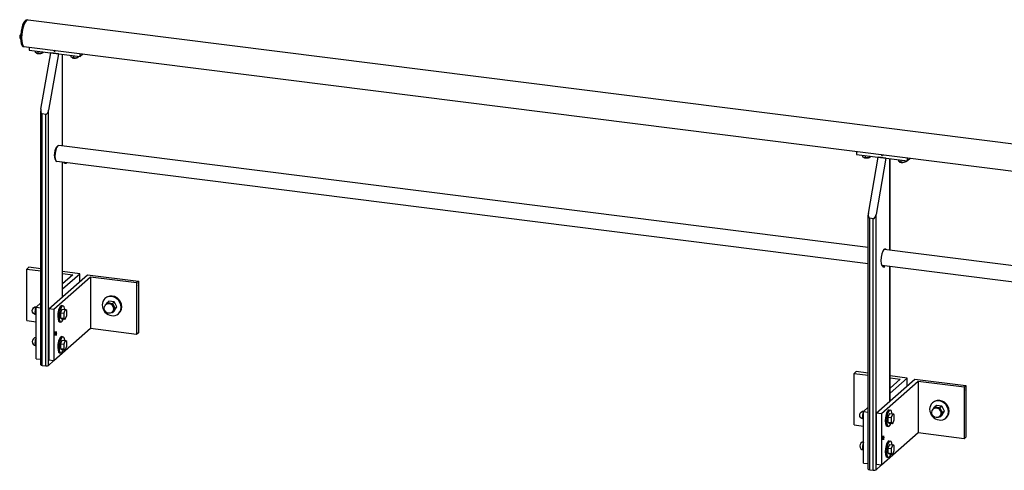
# Model space of a CAD drawing. Header units: millimetres. Extents: x 4464 to 5058, y 2900 to 3320.
# Tile 89 of 110: x 4833 to 4878, y 3246 to 3267. Entities that reach past the tile are written whole.
import ezdxf

# ---------------------------------------------------------------- set-up
doc = ezdxf.new("R2010")
doc.units = ezdxf.units.MM
doc.linetypes.add('STRICHPUNKT2', pattern=[18.5, 10, -4, 0.5, -4])
doc.layers.get('0').update_dxf_attribs({"linetype": 'CONTINUOUS'})
doc.layers.add('LE_ALL', color=7, linetype='CONTINUOUS', lineweight=50)
doc.layers.add('LE_GREEN', color=3, linetype='CONTINUOUS')
doc.layers.add('LE_RED', color=1, linetype='CONTINUOUS')

# ---------------------------------------------------------------- blocks, each defined once
blk = doc.blocks.new('BALUSTER PROFIEL 80X15 R4_01265', base_point=(4872.636, 3256.093))
for p, q in [((4871.873, 3257.714), (4872.324, 3260.297)), ((4872.674, 3260.252), (4872.224, 3257.669)), ((4872.674, 3260.252), (4872.324, 3260.297)), ((4872.86, 3256.04), (4872.86, 3260.229)), ((4872.866, 3256.039), (4872.866, 3260.228)), ((4871.866, 3246.028), (4871.866, 3257.641)), ((4872.095, 3257.479), (4871.931, 3257.499)), ((4871.931, 3245.997), (4871.931, 3257.499)), ((4872.095, 3245.976), (4872.095, 3257.479)), ((4872.224, 3245.996), (4872.224, 3257.669)), ((4872.86, 3249.138), (4872.86, 3255.284)), ((4872.866, 3249.144), (4872.866, 3255.283)), ((4872.224, 3245.996), (4872.455, 3246.199)), ((4871.931, 3245.997), (4872.095, 3245.976))]:
    blk.add_line(p, q)
for centre, major_axis, ratio, start_param, end_param in [((4871.966, 3257.702), (-0.038, -0.202), 0.457637, 4.739885, 5.101252), ((4871.966, 3257.702), (-0.038, -0.202), 0.457637, 5.101252, 6.310682), ((4872.13, 3257.681), (-0.038, -0.202), 0.457637, 0.027496, 1.598293), ((4872.586, 3255.696), (-0.05, -0.397), 0.333333, 3.141593, 6.283185), ((4872.586, 3255.696), (-0.05, -0.397), 0.333333, 2.786172, 3.141593), ((4872.586, 3255.696), (-0.05, -0.397), 0.333333, 0, 0.355421), ((4871.966, 3246.028), (0.1, 0), 0.333333, 3.141593, 4.351022), ((4872.13, 3246.007), (0.1, 0), 0.333333, 4.351022, 5.921818)]:
    blk.add_ellipse(centre, major_axis=major_axis, ratio=ratio, start_param=start_param, end_param=end_param)
blk = doc.blocks.new('_01267', base_point=(4872.586, 3255.318))
at = {"layer": 'LE_ALL', "color": 1, "linetype": 'STRICHPUNKT2'}
blk.add_line((4872.586, 3255.318), (4872.586, 3255.248), dxfattribs=at)
blk = doc.blocks.new('_01266')
blk.add_blockref('_01267', (4872.586, 3255.318))
blk = doc.blocks.new('BALUSTER PROFIEL 80X15 R4_01264')
for name, p in [('BALUSTER PROFIEL 80X15 R4_01265', (4872.636, 3256.093)), ('_01266', (0, 0))]:
    blk.add_blockref(name, p)
blk = doc.blocks.new('Hoeklijn 200x100x10_01270', base_point=(4872.866, 3249.497))
for p, q in [((4871.311, 3250.482), (4871.222, 3250.404)), ((4871.222, 3250.404), (4871.866, 3250.323)), ((4871.222, 3248.047), (4871.222, 3250.404)), ((4871.866, 3250.412), (4871.311, 3250.482)), ((4873.649, 3250.188), (4872.866, 3250.286)), ((4872.866, 3250.197), (4873.327, 3250.139)), ((4872.866, 3249.497), (4873.649, 3250.188)), ((4873.327, 3250.139), (4872.866, 3249.733)), ((4873.649, 3249.834), (4873.649, 3250.188)), ((4871.866, 3248.851), (4871.648, 3248.658)), ((4871.648, 3248.658), (4871.866, 3248.63)), ((4871.648, 3246.301), (4871.648, 3248.658)), ((4871.222, 3248.047), (4871.648, 3247.994)), ((4871.648, 3246.301), (4871.866, 3246.273))]:
    blk.add_line(p, q)
blk = doc.blocks.new('Hoeklijn 200x100x10_01269')
blk.add_blockref('Hoeklijn 200x100x10_01270', (4872.866, 3249.497))
blk = doc.blocks.new('Hoeklijn 200x100x10_01272', base_point=(4872.547, 3247.392))
for p, q in [((4872.232, 3248.584), (4874, 3250.143)), ((4874.146, 3250.036), (4872.466, 3248.555)), ((4874, 3250.143), (4876.339, 3249.849)), ((4874.146, 3250.036), (4874.146, 3247.679)), ((4876.25, 3249.771), (4874.146, 3250.036)), ((4876.339, 3249.849), (4876.25, 3249.771)), ((4876.25, 3249.771), (4876.25, 3247.414)), ((4872.466, 3248.555), (4872.466, 3246.198)), ((4874.146, 3247.679), (4872.466, 3246.198)), ((4876.25, 3247.414), (4874.146, 3247.679)), ((4872.466, 3246.198), (4872.232, 3246.227))]:
    blk.add_line(p, q)
for points in [[(4876.339, 3249.849), (4876.339, 3247.492), (4876.25, 3247.414)], [(4872.466, 3248.555), (4872.232, 3248.584), (4872.232, 3246.227)]]:
    blk.add_lwpolyline(points)
for start_param, end_param in [(3.141593, 6.283185), (0, 3.141593)]:
    blk.add_ellipse((4872.555, 3247.454), major_axis=(-0.0078, -0.062), ratio=0.333333, start_param=start_param, end_param=end_param)
blk = doc.blocks.new('_01274', base_point=(4872.534, 3247.457))
at = {"layer": 'LE_ALL', "color": 1, "linetype": 'STRICHPUNKT2'}
for p, q in [((4872.555, 3247.454), (4872.555, 3247.543)), ((4872.555, 3247.454), (4872.522, 3247.425)), ((4872.534, 3247.457), (4872.584, 3247.451)), ((4872.555, 3247.454), (4872.588, 3247.484)), ((4872.555, 3247.454), (4872.555, 3247.366))]:
    blk.add_line(p, q, dxfattribs=at)
blk = doc.blocks.new('_01273')
blk.add_blockref('_01274', (4872.534, 3247.457))
blk = doc.blocks.new('Hoeklijn 200x100x10_01271')
for name, p in [('Hoeklijn 200x100x10_01272', (4872.547, 3247.392)), ('_01273', (0, 0))]:
    blk.add_blockref(name, p)
blk = doc.blocks.new('153.1.100 100 x 5 50 x 47 PM6_01276', base_point=(4873.668, 3260.127))
for p, q in [((4872.456, 3260.396), (4872.542, 3260.385)), ((4873.668, 3260.127), (4873.668, 3260.243)), ((4873.783, 3260.228), (4873.668, 3260.127))]:
    blk.add_line(p, q)
blk.add_lwpolyline([(4871.33, 3260.537), (4871.33, 3260.422), (4873.668, 3260.127)])
blk = doc.blocks.new('_01278', base_point=(4872.497, 3260.39))
at = {"layer": 'LE_ALL', "color": 1, "linetype": 'STRICHPUNKT2'}
blk.add_line((4872.497, 3260.39), (4872.469, 3260.366), dxfattribs=at)
blk = doc.blocks.new('_01277')
blk.add_blockref('_01278', (4872.497, 3260.39))
blk = doc.blocks.new('153.1.100 100 x 5 50 x 47 PM6_01275')
for name, p in [('153.1.100 100 x 5 50 x 47 PM6_01276', (4873.668, 3260.127)), ('_01277', (0, 0))]:
    blk.add_blockref(name, p)
blk = doc.blocks.new('Carrosseriering (ISO 7093)-M10_01282', base_point=(4872.881, 3248.721))
for p, q in [((4872.823, 3248.728), (4872.881, 3248.721)), ((4872.729, 3247.984), (4872.787, 3247.977))]:
    blk.add_line(p, q)
at = {"layer": 'LE_GREEN'}
for centre, start_param, end_param in [((4872.776, 3248.356), 3.141593, 6.283185), ((4872.834, 3248.349), 3.141593, 6.283185), ((4872.834, 3248.349), 2.184704, 3.141593), ((4872.834, 3248.349), 0, 0.956889)]:
    blk.add_ellipse(centre, major_axis=(-0.047, -0.372), ratio=0.333333, start_param=start_param, end_param=end_param, dxfattribs=at)
blk = doc.blocks.new('Carrosseriering (ISO 7093)-M10_01281')
blk.add_blockref('Carrosseriering (ISO 7093)-M10_01282', (4872.881, 3248.721))
blk = doc.blocks.new('Hoge dopmoer (DIN 1587)-M10_01284', base_point=(4871.641, 3248.31))
blk.add_lwpolyline([(4871.641, 3248.31, -0.939221), (4871.665, 3248.684, -0.015668), (4871.677, 3248.683)], format="xyb")
blk.add_ellipse((4871.665, 3248.496), major_axis=(-0.023, -0.186), ratio=0.333333, start_param=3.762957, end_param=6.283185)
blk = doc.blocks.new('Hoge dopmoer (DIN 1587)-M10_01283')
blk.add_blockref('Hoge dopmoer (DIN 1587)-M10_01284', (4871.641, 3248.31))
blk = doc.blocks.new('Zeskant tapbout-M10x50 (DIN 933)_01286', base_point=(4872.763, 3248.395))
for p, q in [((4872.834, 3248.567), (4872.984, 3248.548)), ((4872.984, 3248.548), (4872.913, 3248.377)), ((4872.763, 3248.395), (4872.913, 3248.377)), ((4872.763, 3248.178), (4872.834, 3248.131)), ((4872.834, 3248.131), (4872.984, 3248.112))]:
    blk.add_line(p, q)
for points in [[(4872.834, 3248.567), (4872.763, 3248.395), (4872.763, 3248.178), (4872.913, 3248.159)], [(4872.984, 3248.112), (4873.054, 3248.284), (4873.054, 3248.501), (4872.984, 3248.548)], [(4872.913, 3248.377), (4872.913, 3248.159), (4872.984, 3248.112)]]:
    blk.add_lwpolyline(points)
blk = doc.blocks.new('Zeskant tapbout-M10x50 (DIN 933)_01285')
blk.add_blockref('Zeskant tapbout-M10x50 (DIN 933)_01286', (4872.763, 3248.395))
blk = doc.blocks.new('Montage hoeklijn aan baluster_01280')
for name in ['Hoge dopmoer (DIN 1587)-M10_01283', 'Carrosseriering (ISO 7093)-M10_01281', 'Zeskant tapbout-M10x50 (DIN 933)_01285']:
    blk.add_blockref(name, (0, 0))
blk = doc.blocks.new('Carrosseriering (ISO 7093)-M10_01289', base_point=(4872.881, 3247.307))
for p, q in [((4872.823, 3247.314), (4872.881, 3247.307)), ((4872.729, 3246.57), (4872.787, 3246.563))]:
    blk.add_line(p, q)
at = {"layer": 'LE_GREEN'}
for centre, start_param, end_param in [((4872.776, 3246.942), 3.141593, 6.283185), ((4872.834, 3246.935), 3.141593, 6.283185), ((4872.834, 3246.935), 2.184704, 3.141593), ((4872.834, 3246.935), 0, 0.956889)]:
    blk.add_ellipse(centre, major_axis=(-0.047, -0.372), ratio=0.333333, start_param=start_param, end_param=end_param, dxfattribs=at)
blk = doc.blocks.new('Carrosseriering (ISO 7093)-M10_01288')
blk.add_blockref('Carrosseriering (ISO 7093)-M10_01289', (4872.881, 3247.307))
blk = doc.blocks.new('Hoge dopmoer (DIN 1587)-M10_01291', base_point=(4871.641, 3246.896))
blk.add_arc((4871.665, 3247.082), 0.188, 95.2148, -97.1808)
blk.add_ellipse((4871.665, 3247.082), major_axis=(-0.023, -0.186), ratio=0.333333, start_param=3.762957, end_param=6.283185)
blk = doc.blocks.new('Hoge dopmoer (DIN 1587)-M10_01290')
blk.add_blockref('Hoge dopmoer (DIN 1587)-M10_01291', (4871.641, 3246.896))
blk = doc.blocks.new('Zeskant tapbout-M10x50 (DIN 933)_01293', base_point=(4872.763, 3246.981))
for p, q in [((4872.834, 3247.152), (4872.984, 3247.134)), ((4872.984, 3247.134), (4872.913, 3246.962)), ((4872.763, 3246.981), (4872.913, 3246.962)), ((4872.763, 3246.764), (4872.834, 3246.717)), ((4872.834, 3246.717), (4872.984, 3246.698))]:
    blk.add_line(p, q)
for points in [[(4872.834, 3247.152), (4872.763, 3246.981), (4872.763, 3246.764), (4872.913, 3246.745)], [(4872.984, 3246.698), (4873.054, 3246.869), (4873.054, 3247.087), (4872.984, 3247.134)], [(4872.913, 3246.962), (4872.913, 3246.745), (4872.984, 3246.698)]]:
    blk.add_lwpolyline(points)
blk = doc.blocks.new('Zeskant tapbout-M10x50 (DIN 933)_01292')
blk.add_blockref('Zeskant tapbout-M10x50 (DIN 933)_01293', (4872.763, 3246.981))
blk = doc.blocks.new('Montage hoeklijn aan baluster_01287')
for name in ['Hoge dopmoer (DIN 1587)-M10_01290', 'Carrosseriering (ISO 7093)-M10_01288', 'Zeskant tapbout-M10x50 (DIN 933)_01292']:
    blk.add_blockref(name, (0, 0))
blk = doc.blocks.new('Carrosseriering M12 (ISO 7093 _ DIN 9021)_01297', base_point=(4875.445, 3248.385))
for p, q in [((4874.804, 3249.053), (4874.834, 3249.079)), ((4875.416, 3248.36), (4875.445, 3248.385))]:
    blk.add_line(p, q)
for centre, start_param, end_param in [((4875.11, 3248.707), 3.141593, 6.283185), ((4875.11, 3248.707), 6.283185, 9.424778), ((4875.14, 3248.732), 6.283185, 9.424778)]:
    blk.add_ellipse(centre, major_axis=(0.306, -0.347), ratio=0.881917, start_param=start_param, end_param=end_param)
blk = doc.blocks.new('Carrosseriering M12 (ISO 7093 _ DIN 9021)_01296')
blk.add_blockref('Carrosseriering M12 (ISO 7093 _ DIN 9021)_01297', (4875.445, 3248.385))
blk = doc.blocks.new('Hoge dopmoer (DIN 1587)-M12_01299', base_point=(4875.144, 3248.436))
for p, q in [((4874.854, 3248.78), (4874.904, 3248.859)), ((4874.986, 3248.931), (4874.904, 3248.859)), ((4874.904, 3248.859), (4875.022, 3248.841)), ((4875.11, 3248.919), (4874.986, 3248.931)), ((4875.229, 3248.9), (4875.11, 3248.919)), ((4874.873, 3248.797), (4874.847, 3248.774)), ((4875.022, 3248.841), (4875.147, 3248.828)), ((4875.147, 3248.404), (4875.103, 3248.408)), ((4875.204, 3248.5), (4875.147, 3248.404)), ((4875.229, 3248.476), (4875.147, 3248.404)), ((4875.268, 3248.601), (4875.204, 3248.5)), ((4875.229, 3248.476), (4875.293, 3248.577)), ((4875.35, 3248.673), (4875.268, 3248.601)), ((4875.293, 3248.577), (4875.35, 3248.673))]:
    blk.add_line(p, q)
blk.add_lwpolyline([(4875.35, 3248.673), (4875.293, 3248.79), (4875.229, 3248.9), (4875.147, 3248.828), (4875.204, 3248.712), (4875.268, 3248.601)])
blk.add_lwpolyline([(4875.171, 3248.46), (4875.144, 3248.436, -1), (4874.847, 3248.774)], format="xyb")
for centre, start_param, end_param in [((4874.995, 3248.605), 6.283185, 9.424778), ((4875.022, 3248.629), 2.356194, 3.141593), ((4875.022, 3248.629), 1.308997, 2.356194), ((4875.022, 3248.629), 6.283185, 6.544985), ((4875.022, 3248.629), 0.261799, 1.308997)]:
    blk.add_ellipse(centre, major_axis=(0.149, -0.169), ratio=0.881917, start_param=start_param, end_param=end_param)
blk = doc.blocks.new('Hoge dopmoer (DIN 1587)-M12_01298')
blk.add_blockref('Hoge dopmoer (DIN 1587)-M12_01299', (4875.144, 3248.436))
blk = doc.blocks.new('Draadstang-M12x140_01301', base_point=(4876.339, 3249.628))
blk.add_ellipse((4876.233, 3249.697), major_axis=(0.0843, -0.0956), ratio=0.881917, start_param=0.306148, end_param=1.264648)
blk = doc.blocks.new('Draadstang-M12x140_01300')
blk.add_blockref('Draadstang-M12x140_01301', (4876.339, 3249.628))
blk = doc.blocks.new('Montage baluster_01294')
for name in ['Draadstang-M12x140_01300', 'Carrosseriering M12 (ISO 7093 _ DIN 9021)_01296', 'Hoge dopmoer (DIN 1587)-M12_01298']:
    blk.add_blockref(name, (0, 0))
blk = doc.blocks.new('Zeskant tapbout-M8x16 (DIN 933)_01311', base_point=(4871.976, 3260.336))
for p, q in [((4871.606, 3260.387), (4871.606, 3260.316)), ((4871.662, 3260.279), (4871.606, 3260.316)), ((4871.725, 3260.268), (4871.665, 3260.278)), ((4871.725, 3260.372), (4871.725, 3260.268)), ((4871.817, 3260.259), (4871.725, 3260.268)), ((4871.91, 3260.349), (4871.91, 3260.278))]:
    blk.add_line(p, q)
blk.add_lwpolyline([(4871.976, 3260.336), (4871.943, 3260.293), (4871.925, 3260.282), (4871.91, 3260.278), (4871.817, 3260.259)])
for start_param, end_param in [(3.827423, 4.874621), (4.874621, 5.624127)]:
    blk.add_ellipse((4871.791, 3260.312), major_axis=(0.163, 0), ratio=0.333333, start_param=start_param, end_param=end_param)
blk = doc.blocks.new('Zeskant tapbout-M8x16 (DIN 933)_01310')
blk.add_blockref('Zeskant tapbout-M8x16 (DIN 933)_01311', (4871.976, 3260.336))
blk = doc.blocks.new('Montage handregel_01309')
blk.add_blockref('Zeskant tapbout-M8x16 (DIN 933)_01310', (0, 0))
blk = doc.blocks.new('Zeskant tapbout-M8x16 (DIN 933)_01314', base_point=(4873.613, 3260.13))
for p, q in [((4873.243, 3260.181), (4873.243, 3260.11)), ((4873.362, 3260.166), (4873.362, 3260.061)), ((4873.547, 3260.143), (4873.547, 3260.072)), ((4873.299, 3260.073), (4873.243, 3260.11)), ((4873.362, 3260.061), (4873.302, 3260.072)), ((4873.454, 3260.053), (4873.362, 3260.061))]:
    blk.add_line(p, q)
blk.add_lwpolyline([(4873.613, 3260.13), (4873.58, 3260.087), (4873.562, 3260.076), (4873.547, 3260.072), (4873.454, 3260.053)])
for start_param, end_param in [(3.827423, 4.874621), (4.874621, 5.624127)]:
    blk.add_ellipse((4873.428, 3260.106), major_axis=(0.163, 0), ratio=0.333333, start_param=start_param, end_param=end_param)
blk = doc.blocks.new('Zeskant tapbout-M8x16 (DIN 933)_01313')
blk.add_blockref('Zeskant tapbout-M8x16 (DIN 933)_01314', (4873.613, 3260.13))
blk = doc.blocks.new('Montage handregel_01312')
blk.add_blockref('Zeskant tapbout-M8x16 (DIN 933)_01313', (0, 0))
blk = doc.blocks.new('Montage_01279')
for name in ['Montage handregel_01309', 'Montage handregel_01312', 'Montage baluster_01294', 'Montage hoeklijn aan baluster_01280', 'Montage hoeklijn aan baluster_01287']:
    blk.add_blockref(name, (0, 0))
blk = doc.blocks.new('Tussen baluster (doorgaande sierregel)_01263')
for name in ['153.1.100 100 x 5 50 x 47 PM6_01275', 'Montage_01279', 'BALUSTER PROFIEL 80X15 R4_01264', 'Hoeklijn 200x100x10_01269', 'Hoeklijn 200x100x10_01271']:
    blk.add_blockref(name, (0, 0))
blk = doc.blocks.new('BALUSTER PROFIEL 80X15 R4_01930', base_point=(4834.72, 3260.764))
for p, q in [((4833.989, 3262.486), (4834.439, 3265.07)), ((4834.79, 3265.025), (4834.339, 3262.442)), ((4834.79, 3265.025), (4834.439, 3265.07)), ((4834.976, 3260.813), (4834.976, 3265.002)), ((4834.982, 3260.812), (4834.982, 3265.001)), ((4833.982, 3250.801), (4833.982, 3262.414)), ((4834.339, 3250.769), (4834.339, 3262.442)), ((4834.21, 3262.251), (4834.047, 3262.272)), ((4834.047, 3250.77), (4834.047, 3262.272)), ((4834.21, 3250.749), (4834.21, 3262.251)), ((4834.976, 3253.911), (4834.976, 3260.057)), ((4834.982, 3253.916), (4834.982, 3260.056)), ((4834.047, 3250.77), (4834.21, 3250.749)), ((4834.339, 3250.769), (4834.57, 3250.972))]:
    blk.add_line(p, q)
for centre, major_axis, ratio, start_param, end_param in [((4834.082, 3262.475), (-0.038, -0.202), 0.457637, 4.739885, 5.101252), ((4834.082, 3262.475), (-0.038, -0.202), 0.457637, 5.101252, 6.310682), ((4834.246, 3262.454), (-0.038, -0.202), 0.457637, 0.027496, 1.598293), ((4834.702, 3260.469), (-0.037, -0.298), 0.333333, 3.325293, 6.099485), ((4834.082, 3250.801), (0.1, 0), 0.333333, 3.141593, 4.351022), ((4834.246, 3250.78), (0.1, 0), 0.333333, 4.351022, 5.921818)]:
    blk.add_ellipse(centre, major_axis=major_axis, ratio=ratio, start_param=start_param, end_param=end_param)
blk = doc.blocks.new('BALUSTER PROFIEL 80X15 R4_01929')
blk.add_blockref('BALUSTER PROFIEL 80X15 R4_01930', (4834.72, 3260.764))
blk = doc.blocks.new('Hoeklijn 200x100x10_01933', base_point=(4834.982, 3254.27))
for p, q in [((4833.427, 3255.255), (4833.338, 3255.177)), ((4833.338, 3255.177), (4833.982, 3255.096)), ((4833.338, 3252.82), (4833.338, 3255.177)), ((4833.982, 3255.185), (4833.427, 3255.255)), ((4835.765, 3254.961), (4834.982, 3255.059)), ((4834.982, 3254.97), (4835.443, 3254.912)), ((4834.982, 3254.27), (4835.765, 3254.961)), ((4835.443, 3254.912), (4834.982, 3254.506)), ((4835.765, 3254.607), (4835.765, 3254.961)), ((4833.982, 3253.624), (4833.764, 3253.431)), ((4833.764, 3253.431), (4833.982, 3253.403)), ((4833.764, 3251.074), (4833.764, 3253.431)), ((4833.338, 3252.82), (4833.764, 3252.767)), ((4833.764, 3251.074), (4833.982, 3251.046))]:
    blk.add_line(p, q)
blk = doc.blocks.new('Hoeklijn 200x100x10_01932')
blk.add_blockref('Hoeklijn 200x100x10_01933', (4834.982, 3254.27))
blk = doc.blocks.new('Hoeklijn 200x100x10_01935', base_point=(4834.663, 3252.165))
for p, q in [((4834.348, 3253.357), (4836.116, 3254.916)), ((4836.261, 3254.809), (4834.582, 3253.328)), ((4836.116, 3254.916), (4838.454, 3254.622)), ((4836.261, 3254.809), (4836.261, 3252.452)), ((4838.366, 3254.544), (4836.261, 3254.809)), ((4838.454, 3254.622), (4838.366, 3254.544)), ((4838.366, 3254.544), (4838.366, 3252.187)), ((4834.582, 3253.328), (4834.582, 3250.971)), ((4836.261, 3252.452), (4834.582, 3250.971)), ((4838.366, 3252.187), (4836.261, 3252.452)), ((4834.582, 3250.971), (4834.348, 3251))]:
    blk.add_line(p, q)
for points in [[(4838.454, 3254.622), (4838.454, 3252.265), (4838.366, 3252.187)], [(4834.582, 3253.328), (4834.348, 3253.357), (4834.348, 3251)]]:
    blk.add_lwpolyline(points)
for start_param, end_param in [(3.141593, 6.283185), (0, 3.141593)]:
    blk.add_ellipse((4834.67, 3252.227), major_axis=(-0.0078, -0.062), ratio=0.333333, start_param=start_param, end_param=end_param)
blk = doc.blocks.new('_01937', base_point=(4834.65, 3252.23))
at = {"layer": 'LE_ALL', "color": 1, "linetype": 'STRICHPUNKT2'}
for p, q in [((4834.67, 3252.227), (4834.637, 3252.198)), ((4834.65, 3252.23), (4834.7, 3252.224)), ((4834.67, 3252.227), (4834.67, 3252.316)), ((4834.67, 3252.227), (4834.704, 3252.257)), ((4834.67, 3252.227), (4834.67, 3252.139))]:
    blk.add_line(p, q, dxfattribs=at)
blk = doc.blocks.new('_01936')
blk.add_blockref('_01937', (4834.65, 3252.23))
blk = doc.blocks.new('Hoeklijn 200x100x10_01934')
for name, p in [('Hoeklijn 200x100x10_01935', (4834.663, 3252.165)), ('_01936', (0, 0))]:
    blk.add_blockref(name, p)
blk = doc.blocks.new('Precisie buis 22x3_01939', base_point=(4834.71, 3260.745))
for p, q in [((4834.71, 3260.745), (4834.696, 3260.747)), ((4834.641, 3260.2), (4834.628, 3260.201))]:
    blk.add_line(p, q)
blk = doc.blocks.new('Precisie buis 22x3_01938')
blk.add_blockref('Precisie buis 22x3_01939', (4834.71, 3260.745))
blk = doc.blocks.new('153.1.100 100 x 5 50 x 47 PM6_01941', base_point=(4835.784, 3264.9))
for p, q in [((4834.572, 3265.168), (4834.657, 3265.158)), ((4835.784, 3264.9), (4835.784, 3265.016)), ((4835.899, 3265.001), (4835.784, 3264.9))]:
    blk.add_line(p, q)
blk.add_lwpolyline([(4833.445, 3265.31), (4833.445, 3265.195), (4835.784, 3264.9)])
blk = doc.blocks.new('_01943', base_point=(4834.612, 3265.163))
at = {"layer": 'LE_ALL', "color": 1, "linetype": 'STRICHPUNKT2'}
blk.add_line((4834.612, 3265.163), (4834.585, 3265.139), dxfattribs=at)
blk = doc.blocks.new('_01942')
blk.add_blockref('_01943', (4834.612, 3265.163))
blk = doc.blocks.new('153.1.100 100 x 5 50 x 47 PM6_01940')
for name, p in [('153.1.100 100 x 5 50 x 47 PM6_01941', (4835.784, 3264.9)), ('_01942', (0, 0))]:
    blk.add_blockref(name, p)
blk = doc.blocks.new('Carrosseriering (ISO 7093)-M10_01947', base_point=(4834.997, 3253.494))
for p, q in [((4834.938, 3253.501), (4834.997, 3253.494)), ((4834.844, 3252.757), (4834.903, 3252.75))]:
    blk.add_line(p, q)
at = {"layer": 'LE_GREEN'}
for centre, start_param, end_param in [((4834.891, 3253.129), 3.141593, 6.283185), ((4834.95, 3253.122), 3.141593, 6.283185), ((4834.95, 3253.122), 2.184704, 3.141593), ((4834.95, 3253.122), 0, 0.956889)]:
    blk.add_ellipse(centre, major_axis=(-0.047, -0.372), ratio=0.333333, start_param=start_param, end_param=end_param, dxfattribs=at)
blk = doc.blocks.new('Carrosseriering (ISO 7093)-M10_01946')
blk.add_blockref('Carrosseriering (ISO 7093)-M10_01947', (4834.997, 3253.494))
blk = doc.blocks.new('Hoge dopmoer (DIN 1587)-M10_01949', base_point=(4833.757, 3253.083))
blk.add_lwpolyline([(4833.757, 3253.083, -0.939221), (4833.781, 3253.457, -0.015668), (4833.792, 3253.456)], format="xyb")
blk.add_ellipse((4833.781, 3253.269), major_axis=(-0.023, -0.186), ratio=0.333333, start_param=3.762957, end_param=6.283185)
blk = doc.blocks.new('Hoge dopmoer (DIN 1587)-M10_01948')
blk.add_blockref('Hoge dopmoer (DIN 1587)-M10_01949', (4833.757, 3253.083))
blk = doc.blocks.new('Zeskant tapbout-M10x50 (DIN 933)_01951', base_point=(4834.879, 3253.168))
for p, q in [((4834.879, 3253.168), (4835.029, 3253.15)), ((4834.879, 3252.951), (4834.95, 3252.904)), ((4834.95, 3253.34), (4835.099, 3253.321)), ((4835.099, 3253.321), (4835.029, 3253.15)), ((4834.95, 3252.904), (4835.099, 3252.885))]:
    blk.add_line(p, q)
for points in [[(4834.95, 3253.34), (4834.879, 3253.168), (4834.879, 3252.951), (4835.029, 3252.932)], [(4835.029, 3253.15), (4835.029, 3252.932), (4835.099, 3252.885)], [(4835.099, 3252.885), (4835.17, 3253.057), (4835.17, 3253.274), (4835.099, 3253.321)]]:
    blk.add_lwpolyline(points)
blk = doc.blocks.new('Zeskant tapbout-M10x50 (DIN 933)_01950')
blk.add_blockref('Zeskant tapbout-M10x50 (DIN 933)_01951', (4834.879, 3253.168))
blk = doc.blocks.new('Montage hoeklijn aan baluster_01945')
for name in ['Hoge dopmoer (DIN 1587)-M10_01948', 'Carrosseriering (ISO 7093)-M10_01946', 'Zeskant tapbout-M10x50 (DIN 933)_01950']:
    blk.add_blockref(name, (0, 0))
blk = doc.blocks.new('Carrosseriering (ISO 7093)-M10_01954', base_point=(4834.997, 3252.08))
for p, q in [((4834.938, 3252.087), (4834.997, 3252.08)), ((4834.844, 3251.343), (4834.903, 3251.336))]:
    blk.add_line(p, q)
at = {"layer": 'LE_GREEN'}
for centre, start_param, end_param in [((4834.891, 3251.715), 3.141593, 6.283185), ((4834.95, 3251.708), 3.141593, 6.283185), ((4834.95, 3251.708), 2.184704, 3.141593), ((4834.95, 3251.708), 0, 0.956889)]:
    blk.add_ellipse(centre, major_axis=(-0.047, -0.372), ratio=0.333333, start_param=start_param, end_param=end_param, dxfattribs=at)
blk = doc.blocks.new('Carrosseriering (ISO 7093)-M10_01953')
blk.add_blockref('Carrosseriering (ISO 7093)-M10_01954', (4834.997, 3252.08))
blk = doc.blocks.new('Hoge dopmoer (DIN 1587)-M10_01956', base_point=(4833.757, 3251.669))
blk.add_arc((4833.781, 3251.855), 0.188, 95.2148, -97.1808)
blk.add_ellipse((4833.781, 3251.855), major_axis=(-0.023, -0.186), ratio=0.333333, start_param=3.762957, end_param=6.283185)
blk = doc.blocks.new('Hoge dopmoer (DIN 1587)-M10_01955')
blk.add_blockref('Hoge dopmoer (DIN 1587)-M10_01956', (4833.757, 3251.669))
blk = doc.blocks.new('Zeskant tapbout-M10x50 (DIN 933)_01958', base_point=(4834.879, 3251.754))
for p, q in [((4834.879, 3251.754), (4835.029, 3251.735)), ((4834.95, 3251.925), (4835.099, 3251.907)), ((4835.099, 3251.907), (4835.029, 3251.735)), ((4834.879, 3251.536), (4834.95, 3251.49)), ((4834.95, 3251.49), (4835.099, 3251.471))]:
    blk.add_line(p, q)
for points in [[(4834.95, 3251.925), (4834.879, 3251.754), (4834.879, 3251.536), (4835.029, 3251.518)], [(4835.029, 3251.735), (4835.029, 3251.518), (4835.099, 3251.471)], [(4835.099, 3251.471), (4835.17, 3251.642), (4835.17, 3251.86), (4835.099, 3251.907)]]:
    blk.add_lwpolyline(points)
blk = doc.blocks.new('Zeskant tapbout-M10x50 (DIN 933)_01957')
blk.add_blockref('Zeskant tapbout-M10x50 (DIN 933)_01958', (4834.879, 3251.754))
blk = doc.blocks.new('Montage hoeklijn aan baluster_01952')
for name in ['Hoge dopmoer (DIN 1587)-M10_01955', 'Carrosseriering (ISO 7093)-M10_01953', 'Zeskant tapbout-M10x50 (DIN 933)_01957']:
    blk.add_blockref(name, (0, 0))
blk = doc.blocks.new('Carrosseriering M12 (ISO 7093 _ DIN 9021)_01962', base_point=(4837.561, 3253.158))
for p, q in [((4836.92, 3253.826), (4836.949, 3253.852)), ((4837.532, 3253.133), (4837.561, 3253.158))]:
    blk.add_line(p, q)
for centre, start_param, end_param in [((4837.226, 3253.479), 3.141593, 6.283185), ((4837.226, 3253.479), 6.283185, 9.424778), ((4837.255, 3253.505), 0, 3.141593)]:
    blk.add_ellipse(centre, major_axis=(0.306, -0.347), ratio=0.881917, start_param=start_param, end_param=end_param)
blk = doc.blocks.new('Carrosseriering M12 (ISO 7093 _ DIN 9021)_01961')
blk.add_blockref('Carrosseriering M12 (ISO 7093 _ DIN 9021)_01962', (4837.561, 3253.158))
blk = doc.blocks.new('Hoge dopmoer (DIN 1587)-M12_01964', base_point=(4837.26, 3253.209))
for p, q in [((4836.989, 3253.57), (4836.962, 3253.547)), ((4836.969, 3253.553), (4837.019, 3253.632)), ((4837.101, 3253.704), (4837.019, 3253.632)), ((4837.019, 3253.632), (4837.138, 3253.614)), ((4837.226, 3253.692), (4837.101, 3253.704)), ((4837.138, 3253.614), (4837.263, 3253.601)), ((4837.344, 3253.673), (4837.226, 3253.692)), ((4837.384, 3253.374), (4837.32, 3253.273)), ((4837.466, 3253.446), (4837.384, 3253.374)), ((4837.408, 3253.35), (4837.466, 3253.446)), ((4837.263, 3253.177), (4837.219, 3253.181)), ((4837.32, 3253.273), (4837.263, 3253.177)), ((4837.344, 3253.249), (4837.263, 3253.177)), ((4837.344, 3253.249), (4837.408, 3253.35))]:
    blk.add_line(p, q)
blk.add_lwpolyline([(4837.287, 3253.233), (4837.26, 3253.209, -1), (4836.962, 3253.547)], format="xyb")
blk.add_lwpolyline([(4837.466, 3253.446), (4837.408, 3253.563), (4837.344, 3253.673), (4837.263, 3253.601), (4837.32, 3253.485), (4837.384, 3253.374)])
for centre, start_param, end_param in [((4837.111, 3253.378), 0, 3.141593), ((4837.138, 3253.402), 2.356194, 3.141593), ((4837.138, 3253.402), 1.308997, 2.356194), ((4837.138, 3253.402), 0.261799, 1.308997), ((4837.138, 3253.402), 0, 0.261799)]:
    blk.add_ellipse(centre, major_axis=(0.149, -0.169), ratio=0.881917, start_param=start_param, end_param=end_param)
blk = doc.blocks.new('Hoge dopmoer (DIN 1587)-M12_01963')
blk.add_blockref('Hoge dopmoer (DIN 1587)-M12_01964', (4837.26, 3253.209))
blk = doc.blocks.new('Draadstang-M12x140_01966', base_point=(4838.454, 3254.401))
blk.add_ellipse((4838.349, 3254.469), major_axis=(0.0843, -0.0956), ratio=0.881917, start_param=0.306148, end_param=1.264648)
blk = doc.blocks.new('Draadstang-M12x140_01965')
blk.add_blockref('Draadstang-M12x140_01966', (4838.454, 3254.401))
blk = doc.blocks.new('Montage baluster_01959')
for name in ['Draadstang-M12x140_01965', 'Carrosseriering M12 (ISO 7093 _ DIN 9021)_01961', 'Hoge dopmoer (DIN 1587)-M12_01963']:
    blk.add_blockref(name, (0, 0))
blk = doc.blocks.new('Zeskant tapbout-M8x16 (DIN 933)_01976', base_point=(4834.092, 3265.109))
for p, q in [((4833.722, 3265.16), (4833.722, 3265.089)), ((4833.778, 3265.052), (4833.722, 3265.089)), ((4833.84, 3265.145), (4833.84, 3265.041)), ((4834.026, 3265.122), (4834.026, 3265.051)), ((4833.84, 3265.041), (4833.781, 3265.051)), ((4833.933, 3265.032), (4833.84, 3265.041))]:
    blk.add_line(p, q)
blk.add_lwpolyline([(4834.092, 3265.109), (4834.059, 3265.066), (4834.041, 3265.055), (4834.026, 3265.051), (4833.933, 3265.032)])
for start_param, end_param in [(3.827423, 4.874621), (4.874621, 5.624127)]:
    blk.add_ellipse((4833.907, 3265.085), major_axis=(0.163, 0), ratio=0.333333, start_param=start_param, end_param=end_param)
blk = doc.blocks.new('Zeskant tapbout-M8x16 (DIN 933)_01975')
blk.add_blockref('Zeskant tapbout-M8x16 (DIN 933)_01976', (4834.092, 3265.109))
blk = doc.blocks.new('Montage handregel_01974')
blk.add_blockref('Zeskant tapbout-M8x16 (DIN 933)_01975', (0, 0))
blk = doc.blocks.new('Zeskant tapbout-M8x16 (DIN 933)_01979', base_point=(4835.729, 3264.903))
for p, q in [((4835.358, 3264.954), (4835.358, 3264.883)), ((4835.415, 3264.846), (4835.358, 3264.883)), ((4835.477, 3264.834), (4835.418, 3264.845)), ((4835.477, 3264.939), (4835.477, 3264.834)), ((4835.57, 3264.826), (4835.477, 3264.834)), ((4835.663, 3264.916), (4835.663, 3264.845))]:
    blk.add_line(p, q)
blk.add_lwpolyline([(4835.729, 3264.903), (4835.696, 3264.86), (4835.678, 3264.849), (4835.663, 3264.845), (4835.57, 3264.826)])
for start_param, end_param in [(3.827423, 4.874621), (4.874621, 5.624127)]:
    blk.add_ellipse((4835.544, 3264.879), major_axis=(0.163, 0), ratio=0.333333, start_param=start_param, end_param=end_param)
blk = doc.blocks.new('Zeskant tapbout-M8x16 (DIN 933)_01978')
blk.add_blockref('Zeskant tapbout-M8x16 (DIN 933)_01979', (4835.729, 3264.903))
blk = doc.blocks.new('Montage handregel_01977')
blk.add_blockref('Zeskant tapbout-M8x16 (DIN 933)_01978', (0, 0))
blk = doc.blocks.new('Montage_01944')
for name in ['Montage handregel_01974', 'Montage handregel_01977', 'Montage baluster_01959', 'Montage hoeklijn aan baluster_01945', 'Montage hoeklijn aan baluster_01952']:
    blk.add_blockref(name, (0, 0))
blk = doc.blocks.new('Tussen baluster (eind)_01928')
for name in ['153.1.100 100 x 5 50 x 47 PM6_01940', 'Montage_01944', 'BALUSTER PROFIEL 80X15 R4_01929', 'Precisie buis 22x3_01938', 'Hoeklijn 200x100x10_01932', 'Hoeklijn 200x100x10_01934']:
    blk.add_blockref(name, (0, 0))
blk = doc.blocks.new('HANDREGEL PROFIEL 50X47_02210', base_point=(4833.4, 3266.566))
for p, q in [((4882.712, 3260.354), (4833.4, 3266.566)), ((4883.026, 3259.064), (4833.209, 3265.34))]:
    blk.add_line(p, q)
for centre, major_axis, ratio, start_param, end_param in [((4833.322, 3265.946), (-0.078, -0.62), 0.333333, 3.141593, 6.109026), ((4882.841, 3259.708), (0.197, -0.641), 0.476834, 6.245329, 9.212762)]:
    blk.add_ellipse(centre, major_axis=major_axis, ratio=ratio, start_param=start_param, end_param=end_param)
blk = doc.blocks.new('HANDREGEL PROFIEL 50X47_02209')
blk.add_blockref('HANDREGEL PROFIEL 50X47_02210', (4833.4, 3266.566))
blk = doc.blocks.new('Handregel_02204')
blk.add_blockref('HANDREGEL PROFIEL 50X47_02209', (0, 0))
blk = doc.blocks.new('Precisie buis 30x3_02408', base_point=(4834.713, 3260.09))
for p, q in [((4871.866, 3256.165), (4834.807, 3260.834)), ((4871.866, 3255.409), (4834.713, 3260.09)), ((4883.091, 3254.751), (4872.587, 3256.074)), ((4883.245, 3253.975), (4872.493, 3255.33))]:
    blk.add_line(p, q)
for centre, major_axis, ratio, start_param, end_param in [((4834.76, 3260.462), (-0.047, -0.372), 0.333333, 3.141593, 6.283185), ((4883.168, 3254.363), (0.118, -0.384), 0.476834, 6.07117, 9.212762)]:
    blk.add_ellipse(centre, major_axis=major_axis, ratio=ratio, start_param=start_param, end_param=end_param)
blk = doc.blocks.new('Precisie buis 30x3_02407')
blk.add_blockref('Precisie buis 30x3_02408', (4834.713, 3260.09))
blk = doc.blocks.new('Stelschroef (DIN 913 - ISO 4026)-M6x5_02411', base_point=(4835.062, 3260.028))
at = {"layer": 'LE_RED'}
blk.add_ellipse((4835.111, 3260.04), major_axis=(0.0625, 0), ratio=0.333333, start_param=3.800649, end_param=5.658796, dxfattribs=at)
blk = doc.blocks.new('GEWINDE_02413', base_point=(4835.052, 3260.032))
for p, q in [((4835.052, 3260.032), (4835.062, 3260.028)), ((4835.17, 3260.032), (4835.16, 3260.028))]:
    blk.add_line(p, q)
for start_param, end_param in [(3.141593, 3.800651), (3.800651, 5.624127)]:
    blk.add_ellipse((4835.111, 3260.047), major_axis=(0.075, 0), ratio=0.333333, start_param=start_param, end_param=end_param)
at = {"layer": 'LE_RED'}
for start_param, end_param in [(3.141593, 3.800651), (3.800651, 5.624127)]:
    blk.add_ellipse((4835.111, 3260.04), major_axis=(0.0625, 0), ratio=0.333333, start_param=start_param, end_param=end_param, dxfattribs=at)
blk = doc.blocks.new('GEWINDE_02412')
blk.add_blockref('GEWINDE_02413', (4835.052, 3260.032))
blk = doc.blocks.new('Stelschroef (DIN 913 - ISO 4026)-M6x5_02410')
for name, p in [('GEWINDE_02412', (0, 0)), ('Stelschroef (DIN 913 - ISO 4026)-M6x5_02411', (4835.062, 3260.028))]:
    blk.add_blockref(name, p)
blk = doc.blocks.new('Stelschroef (DIN 913 - ISO 4026)-M6x5_02415', base_point=(4882.3, 3254.076))
at = {"layer": 'LE_RED'}
blk.add_ellipse((4882.349, 3254.089), major_axis=(0.0625, 0), ratio=0.333333, start_param=3.800651, end_param=5.658796, dxfattribs=at)
blk = doc.blocks.new('GEWINDE_02417', base_point=(4882.29, 3254.08))
for p, q in [((4882.29, 3254.08), (4882.3, 3254.076)), ((4882.409, 3254.08), (4882.399, 3254.076))]:
    blk.add_line(p, q)
for start_param, end_param in [(3.141593, 3.800651), (3.800651, 5.624127)]:
    blk.add_ellipse((4882.349, 3254.096), major_axis=(0.075, 0), ratio=0.333333, start_param=start_param, end_param=end_param)
at = {"layer": 'LE_RED'}
for start_param, end_param in [(3.141593, 3.800651), (3.800651, 5.624127)]:
    blk.add_ellipse((4882.349, 3254.089), major_axis=(0.0625, 0), ratio=0.333333, start_param=start_param, end_param=end_param, dxfattribs=at)
blk = doc.blocks.new('GEWINDE_02416')
blk.add_blockref('GEWINDE_02417', (4882.29, 3254.08))
blk = doc.blocks.new('Stelschroef (DIN 913 - ISO 4026)-M6x5_02414')
for name, p in [('GEWINDE_02416', (0, 0)), ('Stelschroef (DIN 913 - ISO 4026)-M6x5_02415', (4882.3, 3254.076))]:
    blk.add_blockref(name, p)
blk = doc.blocks.new('Montage_02409')
for name in ['Stelschroef (DIN 913 - ISO 4026)-M6x5_02410', 'Stelschroef (DIN 913 - ISO 4026)-M6x5_02414']:
    blk.add_blockref(name, (0, 0))
blk = doc.blocks.new('Sierregel_02406')
for name in ['Precisie buis 30x3_02407', 'Montage_02409']:
    blk.add_blockref(name, (0, 0))
blk = doc.blocks.new('Sierregels_02235')
blk.add_blockref('Sierregel_02406', (0, 0))
blk = doc.blocks.new('1120 Cover 50 x 47_02455', base_point=(4833.4, 3266.566))
blk.add_line((4833.4, 3266.566), (4833.353, 3266.572))
blk.add_lwpolyline([(4833.217, 3265.335), (4833.17, 3265.341)])
for centre, start_param, end_param in [((4833.275, 3265.952), 3.141593, 5.073756), ((4833.322, 3265.946), 3.141593, 5.073756), ((4833.275, 3265.952), 5.073756, 6.149618), ((4833.322, 3265.946), 5.073756, 6.149618)]:
    blk.add_ellipse(centre, major_axis=(-0.078, -0.62), ratio=0.333333, start_param=start_param, end_param=end_param)
blk = doc.blocks.new('1120 Cover 50 x 47_02454')
blk.add_blockref('1120 Cover 50 x 47_02455', (4833.4, 3266.566))
blk = doc.blocks.new('ISO 14585-ST4.2x25-A2-C_02457', base_point=(4833.054, 3265.892))
blk.add_arc((4833.178, 3265.786), 0.163, 139.5436, -153.9051)
for start_param, end_param in [(3.611558, 5.81322), (5.81322, 6.283185)]:
    blk.add_ellipse((4833.058, 3265.801), major_axis=(-0.0125, -0.0992), ratio=0.333333, start_param=start_param, end_param=end_param)
blk = doc.blocks.new('ISO 14585-ST4.2x25-A2-C_02456')
blk.add_blockref('ISO 14585-ST4.2x25-A2-C_02457', (4833.054, 3265.892))
blk = doc.blocks.new('Eindkap_02453')
for name in ['1120 Cover 50 x 47_02454', 'ISO 14585-ST4.2x25-A2-C_02456']:
    blk.add_blockref(name, (0, 0))
blk = doc.blocks.new('Losse delen_02424')
blk.add_blockref('Eindkap_02453', (0, 0))
blk = doc.blocks.new('_A3D0205_00030')
for name in ['Losse delen_02424', 'Handregel_02204', 'Tussen baluster (eind)_01928', 'Sierregels_02235', 'Tussen baluster (doorgaande sierregel)_01263']:
    blk.add_blockref(name, (0, 0))
blk = doc.blocks.new('_ANS0205_00029')
blk.add_blockref('_A3D0205_00030', (0, 0))

msp = doc.modelspace()

# ---------------------------------------------------------------- block references
msp.add_blockref('_ANS0205_00029', (0, 0))

doc.saveas('drawing.dxf')
